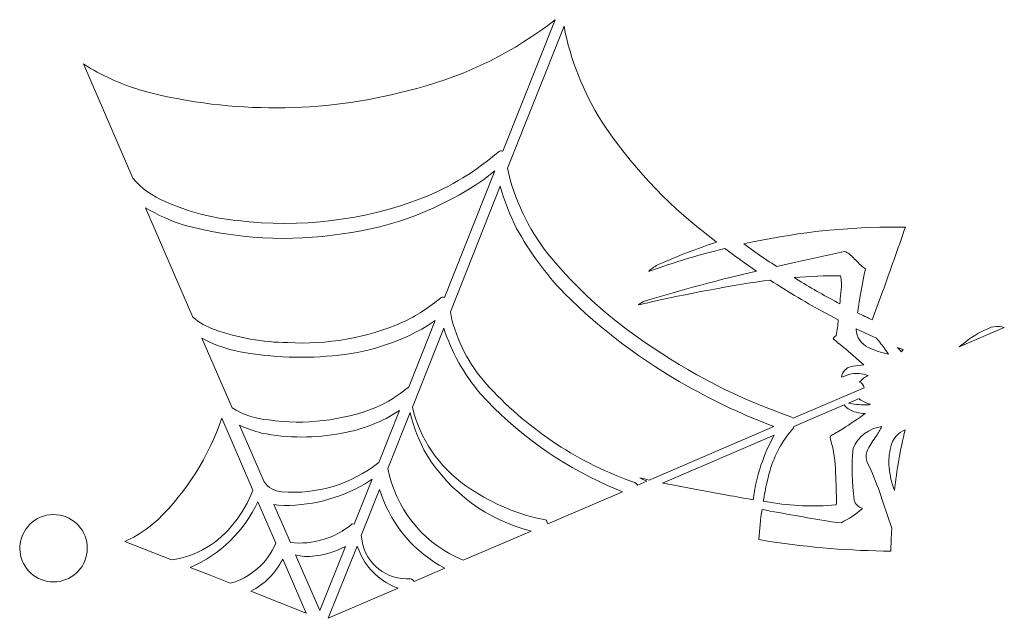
# Model space of a CAD drawing. Header units: millimetres. Extents: x -357 to 413, y -199 to 390.
# Tile 3 of 256: x -201 to -138, y -52 to -14. Entities that reach past the tile are written whole.
import ezdxf

# ---------------------------------------------------------------- set-up
doc = ezdxf.new("R2010")
doc.units = ezdxf.units.MM
doc.header["$MEASUREMENT"] = 0
doc.layers.add('Layer 1', color=7, linetype='Continuous')

msp = doc.modelspace()

# ---------------------------------------------------------------- linework, layer by layer
at = {"layer": 'Layer 1', "color": 140, "lineweight": 0}
for points, knots in [([(-193.5151, -24.368), (-192.9546, -25.0277), (-192.2446, -25.5436), (-191.4446, -25.8741), (-191.4446, -25.8741), (-189.9797, -26.5274), (-188.418, -26.9372), (-186.821, -27.0873), (-186.821, -27.0873), (-182.8263, -27.5722), (-178.7737, -27.0744), (-175.0151, -25.6371), (-175.0151, -25.6371), (-173.2416, -24.9182), (-171.5973, -23.9147), (-170.1474, -22.6656), (-170.1474, -22.6656), (-170.1474, -22.6656), (-170.0713, -22.6429), (-170.0713, -22.6429), (-170.0713, -22.6429), (-170.0713, -22.6429), (-169.9927, -22.6297), (-169.9927, -22.6297), (-169.9927, -22.6297), (-169.9927, -22.6297), (-169.9199, -22.6439), (-169.9199, -22.6439), (-169.9199, -22.6439), (-169.9199, -22.6439), (-166.5862, -14.2628), (-166.5862, -14.2628), (-166.5862, -14.2628), (-166.5862, -14.2628), (-167.0488, -14.6251), (-167.0488, -14.6251), (-167.0488, -14.6251), (-169.7212, -16.61), (-172.7683, -18.0322), (-176.0061, -18.8055), (-176.0061, -18.8055), (-181.4519, -20.2279), (-187.1686, -20.2512), (-192.626, -18.8736), (-192.626, -18.8736), (-193.8804, -18.5267), (-195.0856, -18.0222), (-196.2131, -17.3722), (-196.2131, -17.3722), (-196.2131, -17.3722), (-196.6645, -17.0787), (-196.6645, -17.0787), (-196.6645, -17.0787), (-196.6645, -17.0787), (-193.5151, -24.368), (-193.5151, -24.368)], [0, 0, 0, 0, 0.0666667, 0.0666667, 0.0666667, 0.0666667, 0.1333333, 0.1333333, 0.1333333, 0.1333333, 0.2, 0.2, 0.2, 0.2, 0.2666667, 0.2666667, 0.2666667, 0.2666667, 0.3333333, 0.3333333, 0.3333333, 0.3333333, 0.4, 0.4, 0.4, 0.4, 0.4666667, 0.4666667, 0.4666667, 0.4666667, 0.5333333, 0.5333333, 0.5333333, 0.5333333, 0.6, 0.6, 0.6, 0.6, 0.6666667, 0.6666667, 0.6666667, 0.6666667, 0.7333333, 0.7333333, 0.7333333, 0.7333333, 0.8, 0.8, 0.8, 0.8, 0.8666667, 0.8666667, 0.8666667, 0.8666667, 1, 1, 1, 1]), ([(-169.4468, -24.4801), (-168.8899, -26.4435), (-167.9008, -28.2574), (-166.552, -29.7889), (-166.552, -29.7889), (-164.8953, -31.7167), (-162.9871, -33.4132), (-160.8786, -34.8329), (-160.8786, -34.8329), (-158.0066, -36.8417), (-154.8725, -38.4468), (-151.564, -39.6034), (-151.564, -39.6034), (-151.564, -39.6034), (-151.4158, -39.702), (-151.4158, -39.702), (-151.4158, -39.702), (-151.4158, -39.702), (-146.8789, -37.7469), (-146.8789, -37.7469), (-146.8789, -37.7469), (-146.9133, -37.586), (-147.0251, -37.453), (-147.1758, -37.3868), (-147.1758, -37.3868), (-147.0233, -37.2091), (-146.8341, -37.0664), (-146.6201, -36.9713), (-146.6201, -36.9713), (-147.0076, -36.8194), (-147.4337, -36.7964), (-147.8349, -36.9071), (-147.8349, -36.9071), (-147.8349, -36.9071), (-148.3279, -37.0685), (-148.3279, -37.0685), (-148.3279, -37.0685), (-148.282, -36.7364), (-148.03, -36.4708), (-147.7012, -36.4059), (-147.7012, -36.4059), (-147.7012, -36.4059), (-147.5757, -36.3666), (-147.5757, -36.3666), (-147.5757, -36.3666), (-147.3503, -36.3342), (-147.1239, -36.3095), (-146.8967, -36.2938), (-146.8967, -36.2938), (-146.8967, -36.2938), (-147.0549, -36.1566), (-147.0549, -36.1566), (-147.0549, -36.1566), (-147.0549, -36.1566), (-147.7453, -35.5433), (-147.7453, -35.5433), (-147.7453, -35.5433), (-148.0964, -35.237), (-148.4579, -34.943), (-148.8293, -34.6617), (-148.8293, -34.6617), (-148.8293, -34.6617), (-148.8533, -34.6046), (-148.8533, -34.6046), (-148.8533, -34.6046), (-148.8533, -34.6046), (-148.7605, -34.5128), (-148.7605, -34.5128), (-148.7605, -34.5128), (-148.7605, -34.5128), (-148.6697, -34.419), (-148.6697, -34.419), (-148.6697, -34.419), (-148.5979, -34.0879), (-148.5502, -33.7519), (-148.5264, -33.4139), (-148.5264, -33.4139), (-148.5264, -33.4139), (-149.2729, -33.0213), (-149.2729, -33.0213), (-149.2729, -33.0213), (-150.5026, -32.3598), (-151.7042, -31.6473), (-152.8743, -30.8854), (-152.8743, -30.8854), (-152.8743, -30.8854), (-153.2827, -30.9317), (-153.2827, -30.9317), (-153.2827, -30.9317), (-155.9609, -31.3327), (-158.6217, -31.8434), (-161.258, -32.4625), (-161.258, -32.4625), (-161.1395, -32.341), (-160.9904, -32.2528), (-160.8254, -32.2127), (-160.8254, -32.2127), (-158.4862, -31.4919), (-156.1209, -30.8585), (-153.7346, -30.3136), (-153.7346, -30.3136), (-153.7346, -30.3136), (-154.5054, -29.7809), (-154.5054, -29.7809), (-154.5054, -29.7809), (-154.9313, -29.4825), (-155.351, -29.1753), (-155.7641, -28.8595), (-155.7641, -28.8595), (-155.7641, -28.8595), (-156.7634, -29.1183), (-156.7634, -29.1183), (-156.7634, -29.1183), (-158.0597, -29.4679), (-159.3414, -29.8701), (-160.605, -30.3241), (-160.605, -30.3241), (-160.605, -30.3241), (-160.5908, -30.2906), (-160.5908, -30.2906), (-160.5908, -30.2906), (-160.4017, -30.118), (-160.1859, -29.9772), (-159.9516, -29.8736), (-159.9516, -29.8736), (-158.7562, -29.3385), (-157.5334, -28.8668), (-156.2883, -28.4603), (-156.2883, -28.4603), (-156.2883, -28.4603), (-156.9526, -27.9386), (-156.9526, -27.9386), (-156.9526, -27.9386), (-159.5534, -25.9183), (-161.8064, -23.4866), (-163.6228, -20.7396), (-163.6228, -20.7396), (-164.7904, -18.8878), (-165.602, -16.8342), (-166.0159, -14.6844), (-166.0159, -14.6844), (-166.0159, -14.6844), (-169.6152, -23.7328), (-169.6152, -23.7328), (-169.6152, -23.7328), (-169.6152, -23.7328), (-169.4468, -24.4801), (-169.4468, -24.4801)], [0, 0, 0, 0, 0.0263158, 0.0263158, 0.0263158, 0.0263158, 0.0526316, 0.0526316, 0.0526316, 0.0526316, 0.0789474, 0.0789474, 0.0789474, 0.0789474, 0.1052632, 0.1052632, 0.1052632, 0.1052632, 0.1315789, 0.1315789, 0.1315789, 0.1315789, 0.1578947, 0.1578947, 0.1578947, 0.1578947, 0.1842105, 0.1842105, 0.1842105, 0.1842105, 0.2105263, 0.2105263, 0.2105263, 0.2105263, 0.2368421, 0.2368421, 0.2368421, 0.2368421, 0.2631579, 0.2631579, 0.2631579, 0.2631579, 0.2894737, 0.2894737, 0.2894737, 0.2894737, 0.3157895, 0.3157895, 0.3157895, 0.3157895, 0.3421053, 0.3421053, 0.3421053, 0.3421053, 0.3684211, 0.3684211, 0.3684211, 0.3684211, 0.3947368, 0.3947368, 0.3947368, 0.3947368, 0.4210526, 0.4210526, 0.4210526, 0.4210526, 0.4473684, 0.4473684, 0.4473684, 0.4473684, 0.4736842, 0.4736842, 0.4736842, 0.4736842, 0.5, 0.5, 0.5, 0.5, 0.5263158, 0.5263158, 0.5263158, 0.5263158, 0.5526316, 0.5526316, 0.5526316, 0.5526316, 0.5789474, 0.5789474, 0.5789474, 0.5789474, 0.6052632, 0.6052632, 0.6052632, 0.6052632, 0.6315789, 0.6315789, 0.6315789, 0.6315789, 0.6578947, 0.6578947, 0.6578947, 0.6578947, 0.6842105, 0.6842105, 0.6842105, 0.6842105, 0.7105263, 0.7105263, 0.7105263, 0.7105263, 0.7368421, 0.7368421, 0.7368421, 0.7368421, 0.7631579, 0.7631579, 0.7631579, 0.7631579, 0.7894737, 0.7894737, 0.7894737, 0.7894737, 0.8157895, 0.8157895, 0.8157895, 0.8157895, 0.8421053, 0.8421053, 0.8421053, 0.8421053, 0.8684211, 0.8684211, 0.8684211, 0.8684211, 0.8947368, 0.8947368, 0.8947368, 0.8947368, 0.9210526, 0.9210526, 0.9210526, 0.9210526, 0.9473684, 0.9473684, 0.9473684, 0.9473684, 1, 1, 1, 1]), ([(-189.676, -33.2528), (-189.275, -33.6015), (-188.8081, -33.8658), (-188.3037, -34.0331), (-188.3037, -34.0331), (-186.8031, -34.5677), (-185.2247, -34.8517), (-183.6318, -34.8731), (-183.6318, -34.8731), (-181.122, -35.0156), (-178.6135, -34.5709), (-176.3056, -33.5743), (-176.3056, -33.5743), (-175.4239, -33.1572), (-174.6014, -32.6251), (-173.8594, -31.992), (-173.8594, -31.992), (-173.8594, -31.992), (-173.7837, -31.9703), (-173.7837, -31.9703), (-173.7837, -31.9703), (-173.7837, -31.9703), (-173.7112, -31.9747), (-173.7112, -31.9747), (-173.7112, -31.9747), (-173.7112, -31.9747), (-173.6428, -32.0016), (-173.6428, -32.0016), (-173.6428, -32.0016), (-173.6428, -32.0016), (-170.4263, -23.9186), (-170.4263, -23.9186), (-170.4263, -23.9186), (-170.4263, -23.9186), (-171.1255, -24.452), (-171.1255, -24.452), (-171.1255, -24.452), (-173.8128, -26.3181), (-176.9088, -27.5121), (-180.1533, -27.9335), (-180.1533, -27.9335), (-183.5135, -28.452), (-186.9451, -28.2621), (-190.2275, -27.3758), (-190.2275, -27.3758), (-191.0894, -27.1034), (-191.9167, -26.7319), (-192.6936, -26.2699), (-192.6936, -26.2699), (-192.6936, -26.2699), (-189.676, -33.2528), (-189.676, -33.2528)], [0, 0, 0, 0, 0.0714286, 0.0714286, 0.0714286, 0.0714286, 0.1428571, 0.1428571, 0.1428571, 0.1428571, 0.2142857, 0.2142857, 0.2142857, 0.2142857, 0.2857143, 0.2857143, 0.2857143, 0.2857143, 0.3571429, 0.3571429, 0.3571429, 0.3571429, 0.4285714, 0.4285714, 0.4285714, 0.4285714, 0.5, 0.5, 0.5, 0.5, 0.5714286, 0.5714286, 0.5714286, 0.5714286, 0.6428571, 0.6428571, 0.6428571, 0.6428571, 0.7142857, 0.7142857, 0.7142857, 0.7142857, 0.7857143, 0.7857143, 0.7857143, 0.7857143, 0.8571429, 0.8571429, 0.8571429, 0.8571429, 1, 1, 1, 1]), ([(-173.1618, -33.4203), (-172.7373, -35.0469), (-171.9039, -36.5378), (-170.7405, -37.7513), (-170.7405, -37.7513), (-168.2022, -40.4969), (-165.0274, -42.5758), (-161.4958, -43.8043), (-161.4958, -43.8043), (-161.4958, -43.8043), (-161.3994, -43.8783), (-161.3994, -43.8783), (-161.3994, -43.8783), (-161.3994, -43.8783), (-161.3181, -43.9676), (-161.3181, -43.9676), (-161.3181, -43.9676), (-161.3181, -43.9676), (-160.7373, -43.7174), (-160.7373, -43.7174), (-160.7373, -43.7174), (-160.7373, -43.7174), (-161.0393, -43.5897), (-161.0393, -43.5897), (-161.0393, -43.5897), (-161.0393, -43.5897), (-161.1775, -43.5011), (-161.1775, -43.5011), (-161.1775, -43.5011), (-161.1775, -43.5011), (-160.8769, -43.5726), (-160.8769, -43.5726), (-160.8769, -43.5726), (-160.8769, -43.5726), (-160.5779, -43.6488), (-160.5779, -43.6488), (-160.5779, -43.6488), (-160.5779, -43.6488), (-152.6335, -40.2264), (-152.6335, -40.2264), (-152.6335, -40.2264), (-154.5308, -39.5119), (-156.3695, -38.6505), (-158.1328, -37.65), (-158.1328, -37.65), (-161.0036, -36.0427), (-163.6444, -34.0554), (-165.9839, -31.742), (-165.9839, -31.742), (-167.1784, -30.4946), (-168.2052, -29.0969), (-169.0383, -27.5841), (-169.0383, -27.5841), (-169.4796, -26.7281), (-169.8282, -25.8275), (-170.0784, -24.8976), (-170.0784, -24.8976), (-170.0784, -24.8976), (-173.2639, -32.9032), (-173.2639, -32.9032), (-173.2639, -32.9032), (-173.2639, -32.9032), (-173.1618, -33.4203), (-173.1618, -33.4203)], [0, 0, 0, 0, 0.0588235, 0.0588235, 0.0588235, 0.0588235, 0.1176471, 0.1176471, 0.1176471, 0.1176471, 0.1764706, 0.1764706, 0.1764706, 0.1764706, 0.2352941, 0.2352941, 0.2352941, 0.2352941, 0.2941176, 0.2941176, 0.2941176, 0.2941176, 0.3529412, 0.3529412, 0.3529412, 0.3529412, 0.4117647, 0.4117647, 0.4117647, 0.4117647, 0.4705882, 0.4705882, 0.4705882, 0.4705882, 0.5294118, 0.5294118, 0.5294118, 0.5294118, 0.5882353, 0.5882353, 0.5882353, 0.5882353, 0.6470588, 0.6470588, 0.6470588, 0.6470588, 0.7058824, 0.7058824, 0.7058824, 0.7058824, 0.7647059, 0.7647059, 0.7647059, 0.7647059, 0.8235294, 0.8235294, 0.8235294, 0.8235294, 0.8823529, 0.8823529, 0.8823529, 0.8823529, 1, 1, 1, 1]), ([(-153.7019, -29.1752), (-153.2926, -29.4636), (-152.8774, -29.7433), (-152.4563, -30.0143), (-152.4563, -30.0143), (-152.4563, -30.0143), (-151.2302, -29.734), (-151.2302, -29.734), (-151.2302, -29.734), (-150.198, -29.5019), (-149.1635, -29.2739), (-148.1296, -29.0506), (-148.1296, -29.0506), (-148.021, -29.0803), (-147.9199, -29.1327), (-147.8337, -29.2052), (-147.8337, -29.2052), (-147.6123, -29.4104), (-147.3971, -29.6222), (-147.1887, -29.8404), (-147.1887, -29.8404), (-147.1887, -29.8404), (-147.0683, -29.9496), (-147.0683, -29.9496), (-147.0683, -29.9496), (-146.9798, -30.0249), (-146.8897, -30.0982), (-146.7983, -30.17), (-146.7983, -30.17), (-146.9935, -31.098), (-147.1614, -32.0317), (-147.3017, -32.9696), (-147.3017, -32.9696), (-146.9894, -33.1252), (-146.675, -33.2776), (-146.3591, -33.4259), (-146.3591, -33.4259), (-146.3344, -33.3443), (-146.3083, -33.2633), (-146.28, -33.183), (-146.28, -33.183), (-146.28, -33.183), (-145.7048, -31.6288), (-145.7048, -31.6288), (-145.7048, -31.6288), (-145.2128, -30.2546), (-144.7305, -28.8874), (-144.2515, -27.5086), (-144.2515, -27.5086), (-144.2515, -27.5086), (-145.3005, -27.4964), (-145.3005, -27.4964), (-145.3005, -27.4964), (-148.4104, -27.5265), (-151.5082, -27.8878), (-154.5415, -28.5746), (-154.5415, -28.5746), (-154.5415, -28.5746), (-153.7019, -29.1752), (-153.7019, -29.1752)], [0, 0, 0, 0, 0.0625, 0.0625, 0.0625, 0.0625, 0.125, 0.125, 0.125, 0.125, 0.1875, 0.1875, 0.1875, 0.1875, 0.25, 0.25, 0.25, 0.25, 0.3125, 0.3125, 0.3125, 0.3125, 0.375, 0.375, 0.375, 0.375, 0.4375, 0.4375, 0.4375, 0.4375, 0.5, 0.5, 0.5, 0.5, 0.5625, 0.5625, 0.5625, 0.5625, 0.625, 0.625, 0.625, 0.625, 0.6875, 0.6875, 0.6875, 0.6875, 0.75, 0.75, 0.75, 0.75, 0.8125, 0.8125, 0.8125, 0.8125, 0.875, 0.875, 0.875, 0.875, 1, 1, 1, 1]), ([(-151.042, -30.9095), (-150.1867, -31.4314), (-149.3147, -31.9255), (-148.4275, -32.391), (-148.4275, -32.391), (-148.4126, -32.1677), (-148.3891, -31.9452), (-148.3577, -31.7237), (-148.3577, -31.7237), (-148.3577, -31.7237), (-148.3357, -31.4542), (-148.3357, -31.4542), (-148.3357, -31.4542), (-148.3113, -31.1688), (-148.326, -30.8813), (-148.3799, -30.6), (-148.3799, -30.6), (-149.3696, -30.5924), (-150.3592, -30.6328), (-151.345, -30.721), (-151.345, -30.721), (-151.345, -30.721), (-151.042, -30.9095), (-151.042, -30.9095)], [0, 0, 0, 0, 0.1428571, 0.1428571, 0.1428571, 0.1428571, 0.2857143, 0.2857143, 0.2857143, 0.2857143, 0.4285714, 0.4285714, 0.4285714, 0.4285714, 0.5714286, 0.5714286, 0.5714286, 0.5714286, 0.7142857, 0.7142857, 0.7142857, 0.7142857, 1, 1, 1, 1]), ([(-187.1814, -39.0284), (-186.477, -39.4762), (-185.673, -39.7436), (-184.8408, -39.8084), (-184.8408, -39.8084), (-182.5332, -40.1323), (-180.1814, -39.8598), (-178.0093, -39.0162), (-178.0093, -39.0162), (-177.2829, -38.6919), (-176.6048, -38.2688), (-175.9941, -37.7589), (-175.9941, -37.7589), (-175.9941, -37.7589), (-175.9355, -37.764), (-175.9355, -37.764), (-175.9355, -37.764), (-175.9355, -37.764), (-174.2253, -33.4686), (-174.2253, -33.4686), (-174.2253, -33.4686), (-174.2253, -33.4686), (-174.7322, -33.8043), (-174.7322, -33.8043), (-174.7322, -33.8043), (-176.5756, -34.8938), (-178.6445, -35.5454), (-180.7795, -35.7086), (-180.7795, -35.7086), (-182.8741, -35.9173), (-184.9882, -35.8044), (-187.0486, -35.3734), (-187.0486, -35.3734), (-187.7671, -35.2125), (-188.4581, -34.9472), (-189.1003, -34.5873), (-189.1003, -34.5873), (-189.1003, -34.5873), (-187.1814, -39.0284), (-187.1814, -39.0284)], [0, 0, 0, 0, 0.0909091, 0.0909091, 0.0909091, 0.0909091, 0.1818182, 0.1818182, 0.1818182, 0.1818182, 0.2727273, 0.2727273, 0.2727273, 0.2727273, 0.3636364, 0.3636364, 0.3636364, 0.3636364, 0.4545455, 0.4545455, 0.4545455, 0.4545455, 0.5454545, 0.5454545, 0.5454545, 0.5454545, 0.6363636, 0.6363636, 0.6363636, 0.6363636, 0.7272727, 0.7272727, 0.7272727, 0.7272727, 0.8181818, 0.8181818, 0.8181818, 0.8181818, 1, 1, 1, 1]), ([(-137.9426, -33.8976), (-137.9426, -33.8976), (-138.1001, -33.8663), (-138.1001, -33.8663), (-138.1001, -33.8663), (-138.3243, -33.821), (-138.556, -33.8313), (-138.7756, -33.8951), (-138.7756, -33.8951), (-139.3626, -34.1195), (-139.912, -34.432), (-140.4043, -34.8226), (-140.4043, -34.8226), (-140.4043, -34.8226), (-140.8257, -35.1397), (-140.8257, -35.1397), (-140.8257, -35.1397), (-140.8257, -35.1397), (-137.9426, -33.8976), (-137.9426, -33.8976)], [0, 0, 0, 0, 0.1666667, 0.1666667, 0.1666667, 0.1666667, 0.3333333, 0.3333333, 0.3333333, 0.3333333, 0.5, 0.5, 0.5, 0.5, 0.6666667, 0.6666667, 0.6666667, 0.6666667, 1, 1, 1, 1]), ([(-175.5935, -39.3502), (-175.0192, -41.3636), (-173.7264, -43.0963), (-171.9604, -44.221), (-171.9604, -44.221), (-170.5251, -45.1922), (-168.9064, -45.8597), (-167.2038, -46.183), (-167.2038, -46.183), (-167.2038, -46.183), (-167.1587, -46.2088), (-167.1587, -46.2088), (-167.1587, -46.2088), (-167.1587, -46.2088), (-167.1186, -46.2645), (-167.1186, -46.2645), (-167.1186, -46.2645), (-167.1186, -46.2645), (-167.0823, -46.3504), (-167.0823, -46.3504), (-167.0823, -46.3504), (-167.0823, -46.3504), (-167.0566, -46.44), (-167.0566, -46.44), (-167.0566, -46.44), (-167.0566, -46.44), (-162.2878, -44.3858), (-162.2878, -44.3858), (-162.2878, -44.3858), (-162.2878, -44.3858), (-163.2505, -43.9828), (-163.2505, -43.9828), (-163.2505, -43.9828), (-166.3298, -42.6152), (-169.0896, -40.6197), (-171.353, -38.1239), (-171.353, -38.1239), (-172.3918, -36.8983), (-173.1825, -35.4826), (-173.6828, -33.9559), (-173.6828, -33.9559), (-173.6828, -33.9559), (-175.6811, -38.9823), (-175.6811, -38.9823), (-175.6811, -38.9823), (-175.6811, -38.9823), (-175.5935, -39.3502), (-175.5935, -39.3502)], [0, 0, 0, 0, 0.0769231, 0.0769231, 0.0769231, 0.0769231, 0.1538462, 0.1538462, 0.1538462, 0.1538462, 0.2307692, 0.2307692, 0.2307692, 0.2307692, 0.3076923, 0.3076923, 0.3076923, 0.3076923, 0.3846154, 0.3846154, 0.3846154, 0.3846154, 0.4615385, 0.4615385, 0.4615385, 0.4615385, 0.5384615, 0.5384615, 0.5384615, 0.5384615, 0.6153846, 0.6153846, 0.6153846, 0.6153846, 0.6923077, 0.6923077, 0.6923077, 0.6923077, 0.7692308, 0.7692308, 0.7692308, 0.7692308, 0.8461538, 0.8461538, 0.8461538, 0.8461538, 1, 1, 1, 1]), ([(-147.3833, -34.0274), (-147.3702, -34.5265), (-147.071, -34.9736), (-146.6142, -35.1749), (-146.6142, -35.1749), (-146.2071, -35.3684), (-145.7783, -35.5127), (-145.3371, -35.6053), (-145.3371, -35.6053), (-145.3371, -35.6053), (-145.5425, -35.3001), (-145.5425, -35.3001), (-145.5425, -35.3001), (-145.7145, -35.055), (-145.8981, -34.8182), (-146.0923, -34.5902), (-146.0923, -34.5902), (-146.0923, -34.5902), (-146.5181, -34.3988), (-146.5181, -34.3988), (-146.5181, -34.3988), (-146.5181, -34.3988), (-147.3843, -33.9874), (-147.3843, -33.9874), (-147.3843, -33.9874), (-147.3843, -33.9874), (-147.3833, -34.0274), (-147.3833, -34.0274)], [0, 0, 0, 0, 0.125, 0.125, 0.125, 0.125, 0.25, 0.25, 0.25, 0.25, 0.375, 0.375, 0.375, 0.375, 0.5, 0.5, 0.5, 0.5, 0.625, 0.625, 0.625, 0.625, 0.75, 0.75, 0.75, 0.75, 1, 1, 1, 1]), ([(-144.697, -35.2369), (-144.697, -35.2369), (-144.4922, -35.4701), (-144.4922, -35.4701), (-144.4922, -35.4701), (-144.4922, -35.4701), (-144.3979, -35.3175), (-144.3979, -35.3175), (-144.3979, -35.3175), (-144.3979, -35.3175), (-144.6401, -35.2203), (-144.6401, -35.2203), (-144.6401, -35.2203), (-144.6401, -35.2203), (-144.7424, -35.1769), (-144.7424, -35.1769), (-144.7424, -35.1769), (-144.7424, -35.1769), (-144.697, -35.2369), (-144.697, -35.2369)], [0, 0, 0, 0, 0.1666667, 0.1666667, 0.1666667, 0.1666667, 0.3333333, 0.3333333, 0.3333333, 0.3333333, 0.5, 0.5, 0.5, 0.5, 0.6666667, 0.6666667, 0.6666667, 0.6666667, 1, 1, 1, 1]), ([(-152.9116, -45.0563), (-151.5182, -45.2964), (-150.0996, -45.3554), (-148.6911, -45.2315), (-148.6911, -45.2315), (-148.6911, -45.2315), (-148.6589, -45.1935), (-148.6589, -45.1935), (-148.6589, -45.1935), (-148.6589, -45.1935), (-148.6391, -45.1366), (-148.6391, -45.1366), (-148.6391, -45.1366), (-148.6458, -44.4919), (-148.669, -43.8476), (-148.7087, -43.2042), (-148.7087, -43.2042), (-148.7003, -42.4689), (-148.8089, -41.7369), (-149.03, -41.0355), (-149.03, -41.0355), (-149.03, -41.0355), (-149.041, -40.9308), (-149.041, -40.9308), (-149.041, -40.9308), (-149.041, -40.9308), (-149.0234, -40.8502), (-149.0234, -40.8502), (-149.0234, -40.8502), (-149.0234, -40.8502), (-148.9624, -40.7914), (-148.9624, -40.7914), (-148.9624, -40.7914), (-148.8934, -40.7429), (-148.819, -40.7022), (-148.7385, -40.6766), (-148.7385, -40.6766), (-148.7385, -40.6766), (-148.2456, -40.3717), (-148.2456, -40.3717), (-148.2456, -40.3717), (-147.7568, -40.0606), (-147.2792, -39.7323), (-146.814, -39.3871), (-146.814, -39.3871), (-147.198, -39.3965), (-147.5766, -39.2953), (-147.906, -39.0975), (-147.906, -39.0975), (-147.9997, -39.0282), (-148.08, -38.9425), (-148.1462, -38.8465), (-148.1462, -38.8465), (-148.1462, -38.8465), (-151.355, -40.2284), (-151.355, -40.2284), (-151.355, -40.2284), (-151.355, -40.2284), (-151.4094, -40.3536), (-151.4094, -40.3536), (-151.4094, -40.3536), (-151.5023, -40.4735), (-151.5997, -40.5897), (-151.7016, -40.702), (-151.7016, -40.702), (-151.7016, -40.702), (-151.9006, -40.961), (-151.9006, -40.961), (-151.9006, -40.961), (-152.4712, -41.8077), (-152.8684, -42.7593), (-153.0691, -43.7604), (-153.0691, -43.7604), (-153.1642, -44.1694), (-153.2452, -44.5818), (-153.3118, -44.9964), (-153.3118, -44.9964), (-153.3118, -44.9964), (-152.9116, -45.0563), (-152.9116, -45.0563)], [0, 0, 0, 0, 0.047619, 0.047619, 0.047619, 0.047619, 0.0952381, 0.0952381, 0.0952381, 0.0952381, 0.1428571, 0.1428571, 0.1428571, 0.1428571, 0.1904762, 0.1904762, 0.1904762, 0.1904762, 0.2380952, 0.2380952, 0.2380952, 0.2380952, 0.2857143, 0.2857143, 0.2857143, 0.2857143, 0.3333333, 0.3333333, 0.3333333, 0.3333333, 0.3809524, 0.3809524, 0.3809524, 0.3809524, 0.4285714, 0.4285714, 0.4285714, 0.4285714, 0.4761905, 0.4761905, 0.4761905, 0.4761905, 0.5238095, 0.5238095, 0.5238095, 0.5238095, 0.5714286, 0.5714286, 0.5714286, 0.5714286, 0.6190476, 0.6190476, 0.6190476, 0.6190476, 0.6666667, 0.6666667, 0.6666667, 0.6666667, 0.7142857, 0.7142857, 0.7142857, 0.7142857, 0.7619048, 0.7619048, 0.7619048, 0.7619048, 0.8095238, 0.8095238, 0.8095238, 0.8095238, 0.8571429, 0.8571429, 0.8571429, 0.8571429, 0.9047619, 0.9047619, 0.9047619, 0.9047619, 1, 1, 1, 1]), ([(-147.6465, -38.7752), (-147.2849, -38.8418), (-146.9161, -38.8607), (-146.5495, -38.8319), (-146.5495, -38.8319), (-146.5495, -38.8319), (-146.4809, -38.8028), (-146.4809, -38.8028), (-146.4809, -38.8028), (-146.7283, -38.7446), (-146.9614, -38.6371), (-147.166, -38.4864), (-147.166, -38.4864), (-147.166, -38.4864), (-147.1951, -38.4366), (-147.1951, -38.4366), (-147.1951, -38.4366), (-147.1951, -38.4366), (-147.8682, -38.7267), (-147.8682, -38.7267), (-147.8682, -38.7267), (-147.8682, -38.7267), (-147.6465, -38.7752), (-147.6465, -38.7752)], [0, 0, 0, 0, 0.1428571, 0.1428571, 0.1428571, 0.1428571, 0.2857143, 0.2857143, 0.2857143, 0.2857143, 0.4285714, 0.4285714, 0.4285714, 0.4285714, 0.5714286, 0.5714286, 0.5714286, 0.5714286, 0.7142857, 0.7142857, 0.7142857, 0.7142857, 1, 1, 1, 1]), ([(-185.1396, -43.7535), (-184.8813, -44.1278), (-184.4666, -44.3626), (-184.0127, -44.39), (-184.0127, -44.39), (-181.7874, -44.5755), (-179.5751, -43.9066), (-177.8257, -42.5189), (-177.8257, -42.5189), (-177.8257, -42.5189), (-176.5068, -39.2013), (-176.5068, -39.2013), (-176.5068, -39.2013), (-177.6153, -39.9331), (-178.8647, -40.4249), (-180.1745, -40.6454), (-180.1745, -40.6454), (-181.8685, -40.982), (-183.6123, -40.9802), (-185.3054, -40.6393), (-185.3054, -40.6393), (-185.7883, -40.5234), (-186.257, -40.3548), (-186.7026, -40.1358), (-186.7026, -40.1358), (-186.7026, -40.1358), (-185.1396, -43.7535), (-185.1396, -43.7535)], [0, 0, 0, 0, 0.125, 0.125, 0.125, 0.125, 0.25, 0.25, 0.25, 0.25, 0.375, 0.375, 0.375, 0.375, 0.5, 0.5, 0.5, 0.5, 0.625, 0.625, 0.625, 0.625, 0.75, 0.75, 0.75, 0.75, 1, 1, 1, 1]), ([(-177.1409, -43.3714), (-176.5115, -45.807), (-174.7725, -47.8043), (-172.4463, -48.7616), (-172.4463, -48.7616), (-172.4463, -48.7616), (-168.113, -46.8944), (-168.113, -46.8944), (-168.113, -46.8944), (-170.8799, -46.1954), (-173.2672, -44.4496), (-174.7707, -42.024), (-174.7707, -42.024), (-175.2584, -41.1872), (-175.6124, -40.2794), (-175.8222, -39.3338), (-175.8222, -39.3338), (-175.8222, -39.3338), (-177.2419, -42.9044), (-177.2419, -42.9044), (-177.2419, -42.9044), (-177.2419, -42.9044), (-177.1409, -43.3714), (-177.1409, -43.3714)], [0, 0, 0, 0, 0.1428571, 0.1428571, 0.1428571, 0.1428571, 0.2857143, 0.2857143, 0.2857143, 0.2857143, 0.4285714, 0.4285714, 0.4285714, 0.4285714, 0.5714286, 0.5714286, 0.5714286, 0.5714286, 0.7142857, 0.7142857, 0.7142857, 0.7142857, 1, 1, 1, 1]), ([(-191.0339, -48.743), (-189.4428, -48.51), (-188.0084, -47.6568), (-187.0464, -46.3683), (-187.0464, -46.3683), (-186.5462, -45.7402), (-186.1461, -45.0387), (-185.8584, -44.2892), (-185.8584, -44.2892), (-185.8584, -44.2892), (-187.8403, -39.703), (-187.8403, -39.703), (-187.8403, -39.703), (-188.6727, -42.1487), (-190.068, -44.3646), (-191.9138, -46.1722), (-191.9138, -46.1722), (-192.5373, -46.7418), (-193.246, -47.2104), (-194.0144, -47.5606), (-194.0144, -47.5606), (-194.0144, -47.5606), (-191.0339, -48.743), (-191.0339, -48.743)], [0, 0, 0, 0, 0.1428571, 0.1428571, 0.1428571, 0.1428571, 0.2857143, 0.2857143, 0.2857143, 0.2857143, 0.4285714, 0.4285714, 0.4285714, 0.4285714, 0.5714286, 0.5714286, 0.5714286, 0.5714286, 0.7142857, 0.7142857, 0.7142857, 0.7142857, 1, 1, 1, 1]), ([(-159.4641, -43.8919), (-159.4641, -43.8919), (-157.7873, -44.1949), (-157.7873, -44.1949), (-157.7873, -44.1949), (-157.7873, -44.1949), (-155.6084, -44.6036), (-155.6084, -44.6036), (-155.6084, -44.6036), (-155.0574, -44.7076), (-154.5057, -44.8048), (-153.9524, -44.8951), (-153.9524, -44.8951), (-153.9524, -44.8951), (-153.9309, -44.7511), (-153.9309, -44.7511), (-153.9309, -44.7511), (-153.7412, -43.3551), (-153.2949, -42.0062), (-152.615, -40.7723), (-152.615, -40.7723), (-152.615, -40.7723), (-159.7292, -43.8377), (-159.7292, -43.8377), (-159.7292, -43.8377), (-159.7292, -43.8377), (-159.4641, -43.8919), (-159.4641, -43.8919)], [0, 0, 0, 0, 0.125, 0.125, 0.125, 0.125, 0.25, 0.25, 0.25, 0.25, 0.375, 0.375, 0.375, 0.375, 0.5, 0.5, 0.5, 0.5, 0.625, 0.625, 0.625, 0.625, 0.75, 0.75, 0.75, 0.75, 1, 1, 1, 1]), ([(-152.9177, -47.5528), (-150.3533, -47.9518), (-147.7629, -48.1605), (-145.1677, -48.1773), (-145.1677, -48.1773), (-145.1677, -48.1773), (-145.1582, -47.3995), (-145.1582, -47.3995), (-145.1582, -47.3995), (-145.1582, -47.3995), (-145.1238, -46.7176), (-145.1238, -46.7176), (-145.1238, -46.7176), (-145.1238, -46.7176), (-145.6684, -45.089), (-145.6684, -45.089), (-145.6684, -45.089), (-145.6684, -45.089), (-145.886, -44.433), (-145.886, -44.433), (-145.886, -44.433), (-146.1141, -43.7801), (-146.3783, -43.1405), (-146.6775, -42.5169), (-146.6775, -42.5169), (-146.6775, -42.5169), (-146.7266, -42.3446), (-146.7266, -42.3446), (-146.7266, -42.3446), (-146.7706, -42.1216), (-146.7464, -41.8901), (-146.6538, -41.6825), (-146.6538, -41.6825), (-146.4797, -41.3895), (-146.2957, -41.1026), (-146.1018, -40.8224), (-146.1018, -40.8224), (-145.984, -40.6257), (-145.8645, -40.4297), (-145.7436, -40.235), (-145.7436, -40.235), (-146.5658, -40.3275), (-147.2724, -40.8602), (-147.5864, -41.6256), (-147.5864, -41.6256), (-147.6841, -42.7225), (-147.6622, -43.8268), (-147.5207, -44.9188), (-147.5207, -44.9188), (-147.4518, -45.1712), (-147.2521, -45.3656), (-147.0005, -45.4376), (-147.0005, -45.4376), (-147.0005, -45.4376), (-147.0163, -45.4732), (-147.0163, -45.4732), (-147.0163, -45.4732), (-147.4172, -45.8329), (-147.8675, -46.1332), (-148.3542, -46.3636), (-148.3542, -46.3636), (-148.6301, -46.3619), (-148.9046, -46.3268), (-149.1721, -46.2594), (-149.1721, -46.2594), (-150.5832, -46.0373), (-151.9898, -45.7896), (-153.3918, -45.5162), (-153.3918, -45.5162), (-153.4905, -46.1535), (-153.5571, -46.7954), (-153.5915, -47.4393), (-153.5915, -47.4393), (-153.5915, -47.4393), (-152.9177, -47.5528), (-152.9177, -47.5528)], [0, 0, 0, 0, 0.05, 0.05, 0.05, 0.05, 0.1, 0.1, 0.1, 0.1, 0.15, 0.15, 0.15, 0.15, 0.2, 0.2, 0.2, 0.2, 0.25, 0.25, 0.25, 0.25, 0.3, 0.3, 0.3, 0.3, 0.35, 0.35, 0.35, 0.35, 0.4, 0.4, 0.4, 0.4, 0.45, 0.45, 0.45, 0.45, 0.5, 0.5, 0.5, 0.5, 0.55, 0.55, 0.55, 0.55, 0.6, 0.6, 0.6, 0.6, 0.65, 0.65, 0.65, 0.65, 0.7, 0.7, 0.7, 0.7, 0.75, 0.75, 0.75, 0.75, 0.8, 0.8, 0.8, 0.8, 0.85, 0.85, 0.85, 0.85, 0.9, 0.9, 0.9, 0.9, 1, 1, 1, 1]), ([(-145.2873, -42.8312), (-145.2455, -43.3414), (-145.1287, -43.8426), (-144.9397, -44.3185), (-144.9397, -44.3185), (-144.8116, -43.0085), (-144.5843, -41.7103), (-144.26, -40.4347), (-144.26, -40.4347), (-144.7324, -40.6214), (-145.0817, -41.0311), (-145.1841, -41.5287), (-145.1841, -41.5287), (-145.2936, -41.9536), (-145.3288, -42.3943), (-145.2873, -42.8312)], [0, 0, 0, 0, 0.2, 0.2, 0.2, 0.2, 0.4, 0.4, 0.4, 0.4, 0.6, 0.6, 0.6, 0.6, 1, 1, 1, 1]), ([(-183.4646, -47.6317), (-182.0412, -47.7854), (-180.6165, -47.3542), (-179.5163, -46.4381), (-179.5163, -46.4381), (-179.5163, -46.4381), (-179.3928, -46.4586), (-179.3928, -46.4586), (-179.3928, -46.4586), (-179.3928, -46.4586), (-178.249, -43.5819), (-178.249, -43.5819), (-178.249, -43.5819), (-178.249, -43.5819), (-178.7053, -43.8739), (-178.7053, -43.8739), (-178.7053, -43.8739), (-180.3706, -44.8563), (-182.2851, -45.3351), (-184.2168, -45.2503), (-184.2168, -45.2503), (-184.2168, -45.2503), (-184.5117, -45.2074), (-184.5117, -45.2074), (-184.5117, -45.2074), (-184.5117, -45.2074), (-183.4646, -47.6317), (-183.4646, -47.6317)], [0, 0, 0, 0, 0.125, 0.125, 0.125, 0.125, 0.25, 0.25, 0.25, 0.25, 0.375, 0.375, 0.375, 0.375, 0.5, 0.5, 0.5, 0.5, 0.625, 0.625, 0.625, 0.625, 0.75, 0.75, 0.75, 0.75, 1, 1, 1, 1]), ([(-178.8938, -47.5118), (-178.6469, -48.9988), (-177.3069, -50.0528), (-175.8037, -49.9408), (-175.8037, -49.9408), (-175.8037, -49.9408), (-175.7385, -49.9713), (-175.7385, -49.9713), (-175.7385, -49.9713), (-175.7385, -49.9713), (-175.6457, -50.0277), (-175.6457, -50.0277), (-175.6457, -50.0277), (-175.6457, -50.0277), (-175.5762, -50.1102), (-175.5762, -50.1102), (-175.5762, -50.1102), (-175.5762, -50.1102), (-173.6159, -49.2643), (-173.6159, -49.2643), (-173.6159, -49.2643), (-173.6159, -49.2643), (-173.9783, -49.0692), (-173.9783, -49.0692), (-173.9783, -49.0692), (-175.8006, -47.9883), (-177.1535, -46.266), (-177.7732, -44.2398), (-177.7732, -44.2398), (-177.7732, -44.2398), (-178.947, -47.1905), (-178.947, -47.1905), (-178.947, -47.1905), (-178.947, -47.1905), (-178.8938, -47.5118), (-178.8938, -47.5118)], [0, 0, 0, 0, 0.1, 0.1, 0.1, 0.1, 0.2, 0.2, 0.2, 0.2, 0.3, 0.3, 0.3, 0.3, 0.4, 0.4, 0.4, 0.4, 0.5, 0.5, 0.5, 0.5, 0.6, 0.6, 0.6, 0.6, 0.7, 0.7, 0.7, 0.7, 0.8, 0.8, 0.8, 0.8, 1, 1, 1, 1]), ([(-188.5754, -49.7174), (-188.5754, -49.7174), (-187.2998, -50.2254), (-187.2998, -50.2254), (-187.2998, -50.2254), (-185.9912, -49.8666), (-184.9211, -48.925), (-184.3965, -47.6737), (-184.3965, -47.6737), (-184.3965, -47.6737), (-185.539, -45.0255), (-185.539, -45.0255), (-185.539, -45.0255), (-186.4113, -46.9049), (-187.9476, -48.3955), (-189.852, -49.2118), (-189.852, -49.2118), (-189.852, -49.2118), (-188.5754, -49.7174), (-188.5754, -49.7174)], [0, 0, 0, 0, 0.1666667, 0.1666667, 0.1666667, 0.1666667, 0.3333333, 0.3333333, 0.3333333, 0.3333333, 0.5, 0.5, 0.5, 0.5, 0.6666667, 0.6666667, 0.6666667, 0.6666667, 1, 1, 1, 1]), ([(-181.5876, -51.9752), (-181.5876, -51.9752), (-179.957, -47.8731), (-179.957, -47.8731), (-179.957, -47.8731), (-180.7549, -48.3124), (-181.6538, -48.5353), (-182.5644, -48.5182), (-182.5644, -48.5182), (-182.7556, -48.5013), (-182.9446, -48.4646), (-183.1279, -48.4078), (-183.1279, -48.4078), (-183.1279, -48.4078), (-181.5876, -51.9752), (-181.5876, -51.9752)], [0, 0, 0, 0, 0.2, 0.2, 0.2, 0.2, 0.4, 0.4, 0.4, 0.4, 0.6, 0.6, 0.6, 0.6, 1, 1, 1, 1]), ([(-176.5903, -50.5472), (-177.6684, -50.1617), (-178.5433, -49.3545), (-179.0149, -48.3111), (-179.0149, -48.3111), (-179.0149, -48.3111), (-179.2104, -47.8526), (-179.2104, -47.8526), (-179.2104, -47.8526), (-179.2104, -47.8526), (-181.0461, -52.4657), (-181.0461, -52.4657), (-181.0461, -52.4657), (-181.0461, -52.4657), (-176.5903, -50.5472), (-176.5903, -50.5472)], [0, 0, 0, 0, 0.2, 0.2, 0.2, 0.2, 0.4, 0.4, 0.4, 0.4, 0.6, 0.6, 0.6, 0.6, 1, 1, 1, 1]), ([(-182.466, -52.1417), (-182.466, -52.1417), (-183.9558, -48.6925), (-183.9558, -48.6925), (-183.9558, -48.6925), (-184.4036, -49.5731), (-185.1164, -50.2915), (-185.9953, -50.7425), (-185.9953, -50.7425), (-185.9953, -50.7425), (-182.466, -52.1417), (-182.466, -52.1417)], [0, 0, 0, 0, 0.25, 0.25, 0.25, 0.25, 0.5, 0.5, 0.5, 0.5, 1, 1, 1, 1])]:
    msp.add_open_spline(points, degree=3, knots=knots, dxfattribs=at)
at = {"layer": 'Layer 1', "color": 173, "lineweight": 0}
msp.add_open_spline([(-200.7029, -48.2063), (-200.5942, -49.3049), (-199.6709, -50.1423), (-198.5669, -50.1441), (-198.5669, -50.1441), (-197.4629, -50.146), (-196.5368, -49.3116), (-196.4245, -48.2134), (-196.4245, -48.2134), (-196.3104, -47.1037), (-197.064, -46.0911), (-198.1596, -45.8818), (-198.1596, -45.8818), (-199.3143, -45.6623), (-200.4316, -46.4095), (-200.6697, -47.5605), (-200.6697, -47.5605), (-200.7129, -47.7729), (-200.7241, -47.9906), (-200.7029, -48.2063)], degree=3, knots=[0, 0, 0, 0, 0.1666667, 0.1666667, 0.1666667, 0.1666667, 0.3333333, 0.3333333, 0.3333333, 0.3333333, 0.5, 0.5, 0.5, 0.5, 0.6666667, 0.6666667, 0.6666667, 0.6666667, 1, 1, 1, 1], dxfattribs=at)

doc.saveas('drawing.dxf')
